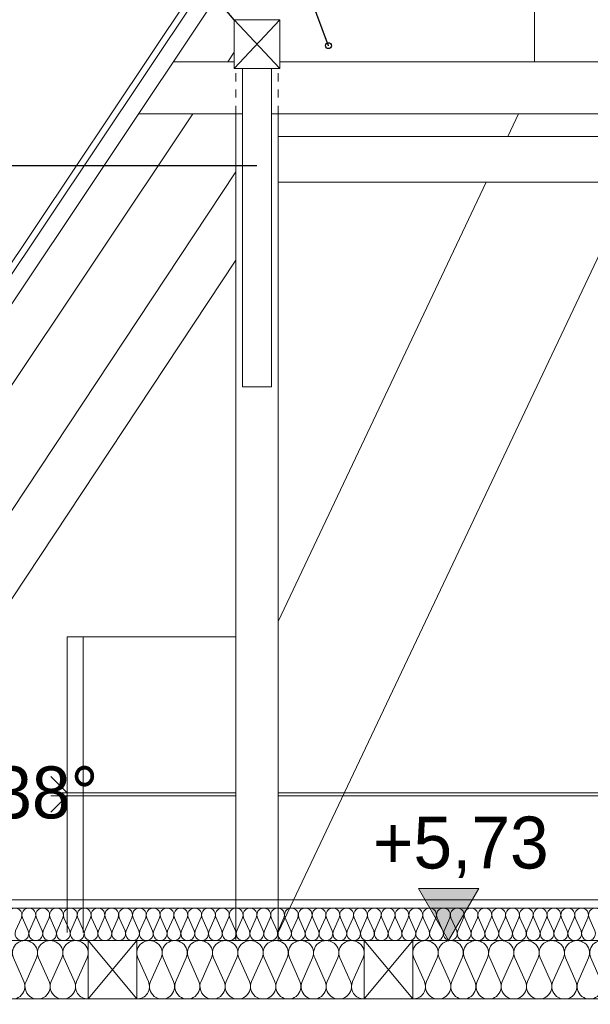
# Model space of a CAD drawing. Extents: x -623047 to -199286, y -27077 to 168279.
# Tile 11 of 194: x -611685 to -609928, y -6796 to -3765. Entities that reach past the tile are written whole.
import ezdxf

# ---------------------------------------------------------------- set-up
doc = ezdxf.new("R2010")
doc.units = 0
doc.header["$MEASUREMENT"] = 0
doc.linetypes.add('Hidden Line', pattern=[50, 25, -25])
for name, color, linetype, lineweight in [('0_Nr_Pióra__21', 7, 'Continuous', 9), ('0_Nr_Pióra__5', 7, 'Continuous', 13), ('INWENT KONST. DREWNIANA_Nr_Pióra__21', 7, 'Continuous', 9), ('INWENT OPISY_Nr_Pióra__21', 7, 'Continuous', 9), ('INWENT WYMIARY_Nr_Pióra__21', 7, 'Continuous', 9), ('Inwentaryzacja Konst._Nr_Pióra__1', 7, 'Continuous', 25)]:
    doc.layers.add(name, color=color, linetype=linetype, lineweight=lineweight)
doc.layers.add('Arch ocieplenie', color=7, linetype='Continuous')
doc.layers.add('INWENT WYMIARY', color=7, linetype='Continuous')
for name, color, linetype, lineweight, true_color in [('Arch ocieplenie_Nr_Pióra__44', 7, 'Continuous', 13, 0x029e21), ('Arch stropy_Nr_Pióra__9', 7, 'Continuous', 13, 0x3dad99), ('Istniejące kominy_Nr_Pióra__2', 7, 'Continuous', 13, 0x7f7f7f)]:
    doc.layers.add(name, color=color, linetype=linetype, lineweight=lineweight, true_color=true_color)
doc.styles.add('GENERATED_STYLE_2', font='txt')
doc.dimstyles.new('GENERATED_STYLE__5', dxfattribs={"dimtxt": 160.000002, "dimasz": 110.144928, "dimexe": 0.18, "dimexo": 40, "dimgap": 0.09, "dimtad": 1, "dimtih": 1, "dimtoh": 1, "dimdec": 0, "dimzin": 0, "dimdsep": 46, "dimtxsty": 'GENERATED_STYLE_2', "dimblk": 'ARROWHEAD_5', "dimblk1": 'ARROWHEAD_5', "dimblk2": 'ARROWHEAD_5', "dimcen": 0.09, "dimclrd": 7, "dimclre": 7, "dimclrt": 7, "dimazin": 0, "dimtfac": 1, "dimtdec": 4, "dimtmove": 2, "dimatfit": 3, "dimfxl": 0, "dimtolj": 1, "dimtzin": 0, "dimarcsym": 0})
doc.dimstyles.new('GENERATED_STYLE__7', dxfattribs={"dimtxt": 0.18, "dimasz": 182.4, "dimexe": 0.18, "dimexo": 0.0625, "dimgap": 0.09, "dimtad": 0, "dimtih": 1, "dimtoh": 1, "dimdec": 4, "dimzin": 0, "dimdsep": 46, "dimcen": 0.09, "dimadec": 0, "dimazin": 0, "dimtfac": 1, "dimtdec": 4, "dimtmove": 0, "dimatfit": 3, "dimldrblk": 'ARROWHEAD_5', "dimfxl": 0, "dimtolj": 1, "dimtzin": 0, "dimarcsym": 0})

# ---------------------------------------------------------------- blocks, each defined once
blk = doc.blocks.new('Izolacja cieplna 14_71', base_point=(-612699, -6599.6))
at = {"layer": 'Arch ocieplenie_Nr_Pióra__44', "linetype": 'Continuous'}
for p, q in [((-611697.3, -6569.8), (-611679.6, -6529.4)), ((-611676, -6529.4), (-611658.3, -6569.8)), ((-611654.7, -6569.8), (-611637, -6529.4)), ((-611633.4, -6529.4), (-611615.7, -6569.8)), ((-611612.2, -6569.8), (-611594.4, -6529.4)), ((-611590.9, -6529.4), (-611573.2, -6569.8)), ((-611569.6, -6569.8), (-611551.9, -6529.4)), ((-611548.3, -6529.4), (-611530.6, -6569.8)), ((-611527, -6569.8), (-611509.3, -6529.4)), ((-611505.8, -6529.4), (-611488.1, -6569.8)), ((-611484.5, -6569.8), (-611466.8, -6529.4)), ((-611463.2, -6529.4), (-611445.5, -6569.8)), ((-611441.9, -6569.8), (-611424.2, -6529.4)), ((-611420.7, -6529.4), (-611403, -6569.8)), ((-611399.4, -6569.8), (-611381.7, -6529.4)), ((-611378.1, -6529.4), (-611360.4, -6569.8)), ((-611356.8, -6569.8), (-611339.1, -6529.4)), ((-611335.6, -6529.4), (-611317.9, -6569.8)), ((-611314.3, -6569.8), (-611296.6, -6529.4)), ((-611293, -6529.4), (-611275.3, -6569.8)), ((-611271.7, -6569.8), (-611254, -6529.4)), ((-611250.4, -6529.4), (-611232.7, -6569.8)), ((-611229.2, -6569.8), (-611211.5, -6529.4)), ((-611207.9, -6529.4), (-611190.2, -6569.8)), ((-611186.6, -6569.8), (-611168.9, -6529.4)), ((-611165.3, -6529.4), (-611147.6, -6569.8)), ((-611144.1, -6569.8), (-611126.4, -6529.4)), ((-611122.8, -6529.4), (-611105.1, -6569.8)), ((-611101.5, -6569.8), (-611083.8, -6529.4)), ((-611080.2, -6529.4), (-611062.5, -6569.8)), ((-611059, -6569.8), (-611041.3, -6529.4)), ((-611037.7, -6529.4), (-611020, -6569.8)), ((-611016.4, -6569.8), (-610998.7, -6529.4)), ((-610995.1, -6529.4), (-610977.4, -6569.8)), ((-610973.9, -6569.8), (-610956.2, -6529.4)), ((-610952.6, -6529.4), (-610934.9, -6569.8)), ((-610931.3, -6569.8), (-610913.6, -6529.4)), ((-610910, -6529.4), (-610892.3, -6569.8)), ((-610888.7, -6569.8), (-610871, -6529.4)), ((-610867.5, -6529.4), (-610849.8, -6569.8)), ((-610846.2, -6569.8), (-610828.5, -6529.4)), ((-610824.9, -6529.4), (-610807.2, -6569.8)), ((-610803.6, -6569.8), (-610785.9, -6529.4)), ((-610782.4, -6529.4), (-610764.7, -6569.8)), ((-610761.1, -6569.8), (-610743.4, -6529.4)), ((-610739.8, -6529.4), (-610722.1, -6569.8)), ((-610718.5, -6569.8), (-610700.8, -6529.4)), ((-610697.3, -6529.4), (-610679.6, -6569.8)), ((-610676, -6569.8), (-610658.3, -6529.4)), ((-610654.7, -6529.4), (-610637, -6569.8)), ((-610633.4, -6569.8), (-610615.7, -6529.4)), ((-610612.2, -6529.4), (-610594.4, -6569.8)), ((-610590.9, -6569.8), (-610573.2, -6529.4)), ((-610569.6, -6529.4), (-610551.9, -6569.8)), ((-610548.3, -6569.8), (-610530.6, -6529.4)), ((-610527, -6529.4), (-610509.3, -6569.8)), ((-610505.8, -6569.8), (-610488.1, -6529.4)), ((-610484.5, -6529.4), (-610466.8, -6569.8)), ((-610463.2, -6569.8), (-610445.5, -6529.4)), ((-610441.9, -6529.4), (-610424.2, -6569.8)), ((-610420.7, -6569.8), (-610403, -6529.4)), ((-610399.4, -6529.4), (-610381.7, -6569.8)), ((-610378.1, -6569.8), (-610360.4, -6529.4)), ((-610356.8, -6529.4), (-610339.1, -6569.8)), ((-610335.6, -6569.8), (-610317.9, -6529.4)), ((-610314.3, -6529.4), (-610296.6, -6569.8)), ((-610293, -6569.8), (-610275.3, -6529.4)), ((-610271.7, -6529.4), (-610254, -6569.8)), ((-610250.4, -6569.8), (-610232.7, -6529.4)), ((-610229.2, -6529.4), (-610211.5, -6569.8)), ((-610207.9, -6569.8), (-610190.2, -6529.4)), ((-610186.6, -6529.4), (-610168.9, -6569.8)), ((-610165.3, -6569.8), (-610147.6, -6529.4)), ((-610144.1, -6529.4), (-610126.4, -6569.8)), ((-610122.8, -6569.8), (-610105.1, -6529.4)), ((-610101.5, -6529.4), (-610083.8, -6569.8)), ((-610080.2, -6569.8), (-610062.5, -6529.4)), ((-610059, -6529.4), (-610041.3, -6569.8)), ((-610037.7, -6569.8), (-610020, -6529.4)), ((-610016.4, -6529.4), (-609998.7, -6569.8)), ((-609995.1, -6569.8), (-609977.4, -6529.4)), ((-609973.9, -6529.4), (-609956.2, -6569.8)), ((-609952.6, -6569.8), (-609934.9, -6529.4)), ((-609931.3, -6529.4), (-609913.6, -6569.8))]:
    blk.add_line(p, q, dxfattribs=at)
for centre, start_param, end_param in [((-611699, -6520.9), 5.870392, 9.837571), ((-611656.5, -6520.9), 5.870392, 9.837571), ((-611613.9, -6520.9), 5.870392, 9.837571), ((-611571.4, -6520.9), 5.870392, 9.837571), ((-611528.8, -6520.9), 5.870392, 9.837571), ((-611486.3, -6520.9), 5.870392, 9.837571), ((-611443.7, -6520.9), 5.870392, 9.837571), ((-611401.2, -6520.9), 5.870392, 9.837571), ((-611358.6, -6520.9), 5.870392, 9.837571), ((-611316.1, -6520.9), 5.870392, 9.837571), ((-611273.5, -6520.9), 5.870392, 9.837571), ((-611231, -6520.9), 5.870392, 9.837571), ((-611188.4, -6520.9), 5.870392, 9.837571), ((-611145.9, -6520.9), 5.870392, 9.837571), ((-611103.3, -6520.9), 5.870392, 9.837571), ((-611060.7, -6520.9), 5.870392, 9.837571), ((-611018.2, -6520.9), 5.870392, 9.837571), ((-610975.6, -6520.9), 5.870392, 9.837571), ((-610933.1, -6520.9), 5.870392, 9.837571), ((-610890.5, -6520.9), 5.870392, 9.837571), ((-610848, -6520.9), 5.870392, 9.837571), ((-610805.4, -6520.9), 5.870392, 9.837571), ((-610762.9, -6520.9), 5.870392, 9.837571), ((-610720.3, -6520.9), 5.870392, 9.837571), ((-610677.8, -6520.9), 5.870392, 9.837571), ((-610635.2, -6520.9), 5.870392, 9.837571), ((-610592.7, -6520.9), 5.870392, 9.837571), ((-610550.1, -6520.9), 5.870392, 9.837571), ((-610507.6, -6520.9), 5.870392, 9.837571), ((-610465, -6520.9), 5.870392, 9.837571), ((-610422.4, -6520.9), 5.870392, 9.837571), ((-610379.9, -6520.9), 5.870392, 9.837571), ((-610337.3, -6520.9), 5.870392, 9.837571), ((-610294.8, -6520.9), 5.870392, 9.837571), ((-610252.2, -6520.9), 5.870392, 9.837571), ((-610209.7, -6520.9), 5.870392, 9.837571), ((-610167.1, -6520.9), 5.870392, 9.837571), ((-610124.6, -6520.9), 5.870392, 9.837571), ((-610082, -6520.9), 5.870392, 9.837571), ((-610039.5, -6520.9), 5.870392, 9.837571), ((-609996.9, -6520.9), 5.870392, 9.837571), ((-609954.4, -6520.9), 5.870392, 9.837571), ((-609911.8, -6520.9), 5.870392, 9.837571), ((-611677.8, -6578.3), 2.7288, 6.695979), ((-611635.2, -6578.3), 2.7288, 6.695979), ((-611592.7, -6578.3), 2.7288, 6.695979), ((-611550.1, -6578.3), 2.7288, 6.695979), ((-611507.6, -6578.3), 2.7288, 6.695979), ((-611465, -6578.3), 2.7288, 6.695979), ((-611422.4, -6578.3), 2.7288, 6.695979), ((-611379.9, -6578.3), 2.7288, 6.695979), ((-611337.3, -6578.3), 2.7288, 6.695979), ((-611294.8, -6578.3), 2.7288, 6.695979), ((-611252.2, -6578.3), 2.7288, 6.695979), ((-611209.7, -6578.3), 2.7288, 6.695979), ((-611167.1, -6578.3), 2.7288, 6.695979), ((-611124.6, -6578.3), 2.7288, 6.695979), ((-611082, -6578.3), 2.7288, 6.695979), ((-611039.5, -6578.3), 2.7288, 6.695979), ((-610996.9, -6578.3), 2.7288, 6.695979), ((-610954.4, -6578.3), 2.7288, 6.695979), ((-610911.8, -6578.3), 2.7288, 6.695979), ((-610869.3, -6578.3), 2.7288, 6.695979), ((-610826.7, -6578.3), 2.7288, 6.695979), ((-610784.2, -6578.3), 2.7288, 6.695979), ((-610741.6, -6578.3), 2.7288, 6.695979), ((-610699, -6578.3), 2.7288, 6.695979), ((-610656.5, -6578.3), 2.7288, 6.695979), ((-610613.9, -6578.3), 2.7288, 6.695979), ((-610571.4, -6578.3), 2.7288, 6.695979), ((-610528.8, -6578.3), 2.7288, 6.695979), ((-610486.3, -6578.3), 2.7288, 6.695979), ((-610443.7, -6578.3), 2.7288, 6.695979), ((-610401.2, -6578.3), 2.7288, 6.695979), ((-610358.6, -6578.3), 2.7288, 6.695979), ((-610316.1, -6578.3), 2.7288, 6.695979), ((-610273.5, -6578.3), 2.7288, 6.695979), ((-610231, -6578.3), 2.7288, 6.695979), ((-610188.4, -6578.3), 2.7288, 6.695979), ((-610145.9, -6578.3), 2.7288, 6.695979), ((-610103.3, -6578.3), 2.7288, 6.695979), ((-610060.7, -6578.3), 2.7288, 6.695979), ((-610018.2, -6578.3), 2.7288, 6.695979), ((-609975.6, -6578.3), 2.7288, 6.695979), ((-609933.1, -6578.3), 2.7288, 6.695979)]:
    blk.add_ellipse(centre, major_axis=(21.3, 0), ratio=0.999587, start_param=start_param, end_param=end_param, dxfattribs=at)
blk = doc.blocks.new('Izolacja cieplna 14_72', base_point=(-610474, -6779.6))
at = {"layer": 'Arch ocieplenie_Nr_Pióra__44', "linetype": 'Continuous'}
for p, q in [((-610470.8, -6653.3), (-610438.4, -6726)), ((-610431.9, -6726), (-610399.5, -6653.3)), ((-610393, -6653.3), (-610360.6, -6726)), ((-610354.1, -6726), (-610321.8, -6653.3)), ((-610315.2, -6653.3), (-610282.9, -6726)), ((-610276.3, -6726), (-610244, -6653.3)), ((-610237.4, -6653.3), (-610205.1, -6726)), ((-610198.6, -6726), (-610166.2, -6653.3)), ((-610159.7, -6653.3), (-610127.3, -6726)), ((-610120.8, -6726), (-610088.4, -6653.3)), ((-610081.9, -6653.3), (-610049.5, -6726)), ((-610043, -6726), (-610010.6, -6653.3)), ((-610004.1, -6653.3), (-609971.8, -6726)), ((-609965.2, -6726), (-609932.9, -6653.3)), ((-609926.3, -6653.3), (-609894, -6726)), ((-609887.4, -6726), (-609855.1, -6653.3)), ((-609848.6, -6653.3), (-609816.2, -6726)), ((-609809.7, -6726), (-609777.3, -6653.3))]:
    blk.add_line(p, q, dxfattribs=at)
for centre, start_param, end_param in [((-610435.2, -6637.9), 5.870392, 9.837571), ((-610357.4, -6637.9), 5.870392, 9.837571), ((-610279.6, -6637.9), 5.870392, 9.837571), ((-610201.8, -6637.9), 5.870392, 9.837571), ((-610124, -6637.9), 5.870392, 9.837571), ((-610046.3, -6637.9), 5.870392, 9.837571), ((-609968.5, -6637.9), 5.870392, 9.837571), ((-609890.7, -6637.9), 5.870392, 9.837571), ((-609812.9, -6637.9), 5.870392, 9.837571), ((-610474, -6741.3), 4.712389, 6.695979), ((-610396.3, -6741.3), 2.7288, 6.695979), ((-610318.5, -6741.3), 2.7288, 6.695979), ((-610240.7, -6741.3), 2.7288, 6.695979), ((-610162.9, -6741.3), 2.7288, 6.695979), ((-610085.2, -6741.3), 2.7288, 6.695979), ((-610007.4, -6741.3), 2.7288, 6.695979), ((-609929.6, -6741.3), 2.7288, 6.695979), ((-609851.8, -6741.3), 2.7288, 6.695979), ((-609774, -6741.3), 2.7288, 4.712389)]:
    blk.add_ellipse(centre, major_axis=(38.9, 0), ratio=0.984395, start_param=start_param, end_param=end_param, dxfattribs=at)
blk = doc.blocks.new('Izolacja cieplna 14_73', base_point=(-611324, -6779.6))
at = {"layer": 'Arch ocieplenie_Nr_Pióra__44', "linetype": 'Continuous'}
for p, q in [((-611320.8, -6653.3), (-611288.4, -6726)), ((-611281.9, -6726), (-611249.5, -6653.3)), ((-611243, -6653.3), (-611210.6, -6726)), ((-611204.1, -6726), (-611171.8, -6653.3)), ((-611165.2, -6653.3), (-611132.9, -6726)), ((-611126.3, -6726), (-611094, -6653.3)), ((-611087.4, -6653.3), (-611055.1, -6726)), ((-611048.6, -6726), (-611016.2, -6653.3)), ((-611009.7, -6653.3), (-610977.3, -6726)), ((-610970.8, -6726), (-610938.4, -6653.3)), ((-610931.9, -6653.3), (-610899.5, -6726)), ((-610893, -6726), (-610860.6, -6653.3)), ((-610854.1, -6653.3), (-610821.8, -6726)), ((-610815.2, -6726), (-610782.9, -6653.3)), ((-610776.3, -6653.3), (-610744, -6726)), ((-610737.4, -6726), (-610705.1, -6653.3)), ((-610698.6, -6653.3), (-610666.2, -6726)), ((-610659.7, -6726), (-610627.3, -6653.3))]:
    blk.add_line(p, q, dxfattribs=at)
for centre, start_param, end_param in [((-611285.2, -6637.9), 5.870392, 9.837571), ((-611207.4, -6637.9), 5.870392, 9.837571), ((-611129.6, -6637.9), 5.870392, 9.837571), ((-611051.8, -6637.9), 5.870392, 9.837571), ((-610974, -6637.9), 5.870392, 9.837571), ((-610896.3, -6637.9), 5.870392, 9.837571), ((-610818.5, -6637.9), 5.870392, 9.837571), ((-610740.7, -6637.9), 5.870392, 9.837571), ((-610662.9, -6637.9), 5.870392, 9.837571), ((-611324, -6741.3), 4.712389, 6.695979), ((-611246.3, -6741.3), 2.7288, 6.695979), ((-611168.5, -6741.3), 2.7288, 6.695979), ((-611090.7, -6741.3), 2.7288, 6.695979), ((-611012.9, -6741.3), 2.7288, 6.695979), ((-610935.2, -6741.3), 2.7288, 6.695979), ((-610857.4, -6741.3), 2.7288, 6.695979), ((-610779.6, -6741.3), 2.7288, 6.695979), ((-610701.8, -6741.3), 2.7288, 6.695979), ((-610624, -6741.3), 2.7288, 4.712389)]:
    blk.add_ellipse(centre, major_axis=(38.9, 0), ratio=0.984395, start_param=start_param, end_param=end_param, dxfattribs=at)
blk = doc.blocks.new('Izolacja cieplna 14_74', base_point=(-612174, -6779.6))
at = {"layer": 'Arch ocieplenie_Nr_Pióra__44', "linetype": 'Continuous'}
for p, q in [((-612170.8, -6653.3), (-612138.4, -6726)), ((-612131.9, -6726), (-612099.5, -6653.3)), ((-612093, -6653.3), (-612060.6, -6726)), ((-612054.1, -6726), (-612021.8, -6653.3)), ((-612015.2, -6653.3), (-611982.9, -6726)), ((-611976.3, -6726), (-611944, -6653.3)), ((-611937.4, -6653.3), (-611905.1, -6726)), ((-611898.6, -6726), (-611866.2, -6653.3)), ((-611859.7, -6653.3), (-611827.3, -6726)), ((-611820.8, -6726), (-611788.4, -6653.3)), ((-611781.9, -6653.3), (-611749.5, -6726)), ((-611743, -6726), (-611710.6, -6653.3)), ((-611704.1, -6653.3), (-611671.8, -6726)), ((-611665.2, -6726), (-611632.9, -6653.3)), ((-611626.3, -6653.3), (-611594, -6726)), ((-611587.4, -6726), (-611555.1, -6653.3)), ((-611548.6, -6653.3), (-611516.2, -6726)), ((-611509.7, -6726), (-611477.3, -6653.3))]:
    blk.add_line(p, q, dxfattribs=at)
for centre, start_param, end_param in [((-612135.2, -6637.9), 5.870392, 9.837571), ((-612057.4, -6637.9), 5.870392, 9.837571), ((-611979.6, -6637.9), 5.870392, 9.837571), ((-611901.8, -6637.9), 5.870392, 9.837571), ((-611824, -6637.9), 5.870392, 9.837571), ((-611746.3, -6637.9), 5.870392, 9.837571), ((-611668.5, -6637.9), 5.870392, 9.837571), ((-611590.7, -6637.9), 5.870392, 9.837571), ((-611512.9, -6637.9), 5.870392, 9.837571), ((-612174, -6741.3), 4.712389, 6.695979), ((-612096.3, -6741.3), 2.7288, 6.695979), ((-612018.5, -6741.3), 2.7288, 6.695979), ((-611940.7, -6741.3), 2.7288, 6.695979), ((-611862.9, -6741.3), 2.7288, 6.695979), ((-611785.2, -6741.3), 2.7288, 6.695979), ((-611707.4, -6741.3), 2.7288, 6.695979), ((-611629.6, -6741.3), 2.7288, 6.695979), ((-611551.8, -6741.3), 2.7288, 6.695979), ((-611474, -6741.3), 2.7288, 4.712389)]:
    blk.add_ellipse(centre, major_axis=(38.9, 0), ratio=0.984395, start_param=start_param, end_param=end_param, dxfattribs=at)
blk = doc.blocks.new('Wymiary_147', base_point=(-610363.8, -6599.6))
at = {"layer": 'INWENT WYMIARY_Nr_Pióra__21', "linetype": 'Continuous'}
blk.add_hatch(color=256, dxfattribs=at).paths.add_polyline_path([(-610363.8, -6599.6), (-610456.6, -6439.6), (-610271, -6439.6)], flags=0)
for p, q in [((-610363.8, -6599.6), (-610456.6, -6439.6)), ((-610456.6, -6439.6), (-610271, -6439.6)), ((-610271, -6439.6), (-610363.8, -6599.6)), ((-610363.8, -6599.6), (-610483.8, -6599.6)), ((-610363.8, -6599.6), (-610243.8, -6599.6))]:
    blk.add_line(p, q, dxfattribs=at)
at = {"layer": 'INWENT WYMIARY_Nr_Pióra__21', "insert": (-610597.2, -6407.6), "char_height": 160, "attachment_point": 7, "style": 'GENERATED_STYLE_2'}
blk.add_mtext('{+5,73}', dxfattribs=at)
blk = doc.blocks.new('*D774')
at = {"layer": '0_Nr_Pióra__5', "linetype": 'Continuous'}
for points in [[(-612130.7, -6296.7), (-612178.5, -6191.1), (-612119.3, -6181.3)], [(-612095.3, -6779.6), (-612067.2, -6892.1), (-612127.1, -6891.1)]]:
    blk.add_hatch(color=256, dxfattribs=at).paths.add_polyline_path(points, flags=0)
for p, q in [((-612178.5, -6191.1), (-612119.3, -6181.3)), ((-612130.7, -6296.7), (-612119.3, -6181.3)), ((-612130.7, -6296.7), (-612178.5, -6191.1)), ((-612509, -6352.4), (-612023.1, -6280.8)), ((-612095.3, -6779.6), (-612127.1, -6891.1)), ((-612095.3, -6779.6), (-612067.2, -6892.1)), ((-612067.2, -6892.1), (-612127.1, -6891.1))]:
    blk.add_line(p, q, dxfattribs=at)
for start, end in [(10.3217, 10.8244), (0, 8.3847), (357.5603, 358.063)]:
    blk.add_arc((-615407.2, -6779.6), 3312, start, end, dxfattribs=at)
at = {"layer": '0_Nr_Pióra__21', "insert": (-611944.5, -6253.3), "char_height": 160, "attachment_point": 7, "style": 'GENERATED_STYLE_2'}
blk.add_mtext('{8,38°}', dxfattribs=at)
blk = doc.blocks.new('ARROWHEAD_5')
at = {"color": 0, "linetype": 'Continuous', "lineweight": 0}
blk.add_line((0, 0), (-1, 0), dxfattribs=at)
blk.add_solid([(-1, 0.2679), (0, 0), (-1, -0.2679), (-1, 0.2679)], dxfattribs=at)
blk = doc.blocks.new('*D775')
at = {"layer": '0_Nr_Pióra__5', "linetype": 'Continuous'}
for points in [[(-607076.1, -6324.9), (-607060.6, -6439.8), (-607120.1, -6432.1)], [(-607109.4, -6779.6), (-607137.4, -6667.1), (-607077.4, -6668.2)]]:
    blk.add_hatch(color=256, dxfattribs=at).paths.add_polyline_path(points, flags=0)
for p, q in [((-606889.1, -6352.4), (-607183.6, -6309)), ((-607076.1, -6324.9), (-607120.1, -6432.1)), ((-607076.1, -6324.9), (-607060.6, -6439.8)), ((-607060.6, -6439.8), (-607120.1, -6432.1)), ((-607109.4, -6779.6), (-607137.4, -6667.1)), ((-607137.4, -6667.1), (-607077.4, -6668.2)), ((-607109.4, -6779.6), (-607077.4, -6668.2))]:
    blk.add_line(p, q, dxfattribs=at)
blk.add_arc((-603990.9, -6779.6), 3118.5, 173.6724, 177.9429, dxfattribs=at)
at = {"layer": '0_Nr_Pióra__21', "insert": (-607709.4, -6366.1), "char_height": 160, "attachment_point": 7, "style": 'GENERATED_STYLE_2'}
blk.add_mtext('{8,38°}', dxfattribs=at)

msp = doc.modelspace()

# ---------------------------------------------------------------- linework, layer by layer
at = {"layer": 'Arch stropy_Nr_Pióra__9', "linetype": 'Continuous'}
for p, q in [((-606699, -6474.6), (-612699, -6474.6)), ((-606699, -6499.6), (-612699, -6499.6))]:
    msp.add_line(p, q, dxfattribs=at)
at = {"layer": 'INWENT KONST. DREWNIANA_Nr_Pióra__21', "linetype": 'Continuous'}
for p, q in [((-609699, -1505), (-612867.2, -6243.5)), ((-609699, -1541), (-612840.5, -6239.6)), ((-609699, -1631), (-613021.1, -6599.6)), ((-609699, -1631), (-613021.1, -6599.6)), ((-611024, -3914.6), (-610884, -3764.6)), ((-610884, -3914.6), (-611024, -3764.6)), ((-611024, -3764.6), (-610884, -3764.6)), ((-611024, -3914.6), (-611024, -3764.6)), ((-610884, -3764.6), (-610884, -3914.6)), ((-611024, -3864.6), (-611044.1, -3894.6)), ((-611024, -3894.6), (-611212.5, -3894.6)), ((-608514, -3894.6), (-610884, -3894.6)), ((-610884, -3914.6), (-611024, -3914.6)), ((-610909, -3914.6), (-610999, -3914.6)), ((-610999, -3914.6), (-610999, -4894.6)), ((-610909, -4894.6), (-610909, -3914.6)), ((-611151.1, -4054.6), (-612759, -6459.6)), ((-610999, -4054.6), (-611319.5, -4054.6)), ((-611019, -6599.6), (-611019, -4054.6)), ((-608489, -4054.6), (-610909, -4054.6)), ((-610889, -6599.6), (-610889, -4054.6)), ((-608509, -4124.6), (-610889, -4124.6)), ((-612585.5, -6599.6), (-611019, -4232.8)), ((-608509, -4264.6), (-610889, -4264.6)), ((-612405.6, -6599.6), (-611019, -4504.6)), ((-610909, -4894.6), (-610999, -4894.6)), ((-605029, -6599.6), (-614369, -6599.6)), ((-611474, -6779.6), (-611474, -6599.6)), ((-611474, -6599.6), (-611324, -6599.6)), ((-611474, -6599.6), (-611324, -6779.6)), ((-611474, -6779.6), (-611324, -6599.6)), ((-611324, -6599.6), (-611324, -6779.6)), ((-610624, -6779.6), (-610624, -6599.6)), ((-610624, -6599.6), (-610474, -6599.6)), ((-610624, -6599.6), (-610474, -6779.6)), ((-610624, -6779.6), (-610474, -6599.6)), ((-610474, -6599.6), (-610474, -6779.6)), ((-605029, -6779.6), (-614369, -6779.6)), ((-611324, -6779.6), (-611474, -6779.6)), ((-610474, -6779.6), (-610624, -6779.6))]:
    msp.add_line(p, q, dxfattribs=at)
at = {"layer": 'INWENT KONST. DREWNIANA_Nr_Pióra__21', "linetype": 'Hidden Line'}
for p, q in [((-611019, -4054.6), (-611019, -3914.6)), ((-610889, -4054.6), (-610889, -3914.6))]:
    msp.add_line(p, q, dxfattribs=at)
at = {"layer": 'Inwentaryzacja Konst._Nr_Pióra__1', "linetype": 'Continuous'}
msp.add_circle((-610734, -3844.6), 9, dxfattribs=at)
at = {"layer": 'Istniejące kominy_Nr_Pióra__2', "linetype": 'Continuous'}
for p, q in [((-610099, -2481.1), (-610099, -3894.6)), ((-610181.7, -4124.6), (-610148.5, -4054.6)), ((-610889, -6574.6), (-609794.3, -4264.6)), ((-610889, -5617.2), (-610248.1, -4264.6)), ((-611539, -6574.6), (-611539, -5664.6)), ((-611539, -5664.6), (-611019, -5664.6)), ((-611489, -6574.6), (-611489, -5664.6)), ((-611539, -6144.6), (-611589, -6094.6)), ((-611589, -6144.6), (-611019, -6144.6)), ((-610889, -6144.6), (-608509, -6144.6)), ((-611589, -6154.6), (-611019, -6154.6)), ((-611539, -6154.6), (-611589, -6204.6)), ((-610889, -6154.6), (-608509, -6154.6))]:
    msp.add_line(p, q, dxfattribs=at)

# ---------------------------------------------------------------- block references
at = {"layer": 'Arch ocieplenie', "color": 104, "linetype": 'Continuous', "lineweight": 13, "true_color": 0x029e21}
for name, p in [('Izolacja cieplna 14_71', (-612699, -6599.6)), ('Izolacja cieplna 14_74', (-612174, -6779.6)), ('Izolacja cieplna 14_73', (-611324, -6779.6)), ('Izolacja cieplna 14_72', (-610474, -6779.6))]:
    msp.add_blockref(name, p, dxfattribs=at)
at = {"layer": 'INWENT WYMIARY', "linetype": 'Continuous'}
msp.add_blockref('Wymiary_147', (-610363.8, -6599.6), dxfattribs=at)

# ---------------------------------------------------------------- dimensions: what is measured, and where the dimension line sits
at = {"linetype": 'Continuous'}
for base, center, p1, p2, picture, middle in [((-612104.1, -6537.5), (-615407.2, -6779.6), (-612706.9, -6381.6), (-605029, -6779.6), '*D774', (-611687.8, -6173.3)), ((-607101, -6551.6), (-603990.9, -6779.6), (-606691.2, -6381.6), (-614369, -6779.6), '*D775', (-607452.6, -6286.1))]:
    dim = msp.add_angular_dim_3p(base=base, center=center, p1=p1, p2=p2, dimstyle='GENERATED_STYLE__5', dxfattribs=at)
    dim.commit()
    dim.dimension.update_dxf_attribs({"geometry": picture, "text_midpoint": middle, "dimtype": 165})

# ---------------------------------------------------------------- leaders
at = {"layer": 'INWENT OPISY_Nr_Pióra__21', "linetype": 'Continuous', "annotation_type": 0, "has_hookline": 1, "hookline_direction": 1}
for points, text_width in [([(-610734, -3844.6), (-611406.3, -2045.8), (-611941.9, -2045.8)], 951.4), ([(-611024, -3764.6), (-611406.3, -3318.2), (-612853.9, -3318.2)], 865.7), ([(-610954, -4214.9), (-612853.9, -4214.9)], 1191.4)]:
    msp.add_leader(points, dimstyle='GENERATED_STYLE__7', dxfattribs=dict(at, text_width=text_width))

doc.saveas('drawing.dxf')
